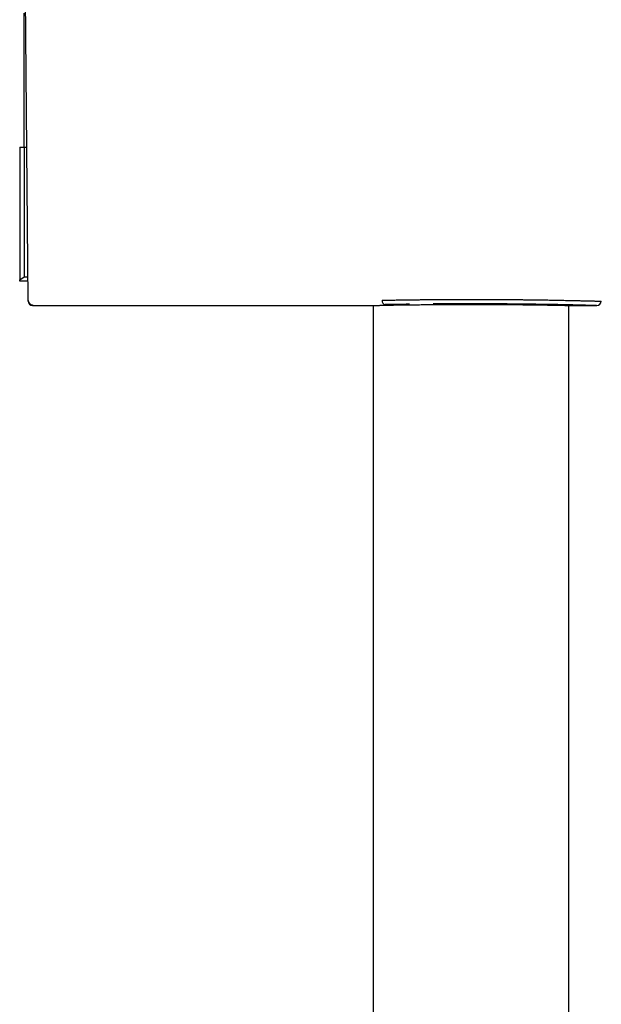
# Model space of a CAD drawing. Header units: millimetres. Extents: x 8 to 1128, y 12 to 2387.
# Tile 81 of 91: x 951 to 1016, y 2209 to 2319. Entities that reach past the tile are written whole.
import ezdxf

# ---------------------------------------------------------------- set-up
doc = ezdxf.new("R2010")
doc.units = ezdxf.units.MM

msp = doc.modelspace()

# ---------------------------------------------------------------- linework, layer by layer
at = {"color": 7, "linetype": 'Continuous', "lineweight": 30}
for p, q in [((951.94, 2287.56), (951.51, 2336.82)), ((951.51, 2304.7), (951.51, 2319.7)), ((951.01, 2304.7), (951.51, 2304.7)), ((951.01, 2304.7), (951.01, 2289.84)), ((951.51, 2304.7), (951.51, 2290.2)), ((951.51, 2304.7), (951.8, 2304.7)), ((951.01, 2289.84), (951.51, 2290.2)), ((951.01, 2289.7), (951.01, 2289.84)), ((951.93, 2289.7), (951.01, 2289.7)), ((951.51, 2290.2), (951.92, 2290.2)), ((951.95, 2287.47), (951.94, 2287.56)), ((1012.75, 2287.47), (1012.75, 2287.55)), ((952.44, 2287.06), (952.45, 2286.97)), ((952.45, 2286.97), (989.77, 2286.97)), ((990.56, 2286.99), (990.56, 2111.69)), ((1012.46, 2111.69), (1012.46, 2286.99)), ((1013.25, 2286.97), (1015.58, 2286.97))]:
    msp.add_line(p, q, dxfattribs=at)
for centre, radius, start, end in [((952.44, 2287.56), 0.5, 180.5052, 270.0054), ((952.45, 2287.47), 0.5, 180.5, 270.0025), ((992.01, 2287.51), 0.451, 172.7123, 256.4148), ((1015.58, 2287.47), 0.5, 269.8313, 359.4871)]:
    msp.add_arc(centre, radius, start, end, dxfattribs=at)
for points, knots in [([(991.56, 2287.57), (991.66, 2287.57), (991.86, 2287.58), (992.18, 2287.58), (992.49, 2287.59), (992.82, 2287.59), (993.14, 2287.6), (993.48, 2287.6), (993.82, 2287.61), (994.17, 2287.61), (994.52, 2287.62), (994.89, 2287.62), (995.27, 2287.63), (995.66, 2287.63), (996.07, 2287.64), (996.51, 2287.64), (996.95, 2287.64), (997.41, 2287.65), (997.88, 2287.65), (998.36, 2287.65), (998.85, 2287.66), (999.36, 2287.66), (999.87, 2287.66), (1000.37, 2287.66), (1000.85, 2287.66), (1001.32, 2287.66), (1001.79, 2287.66), (1002.27, 2287.66), (1002.75, 2287.66), (1003.24, 2287.66), (1003.74, 2287.66), (1004.25, 2287.66), (1004.76, 2287.65), (1005.24, 2287.65), (1005.7, 2287.65), (1006.15, 2287.64), (1006.59, 2287.64), (1007.04, 2287.64), (1007.48, 2287.63), (1007.93, 2287.63), (1008.38, 2287.62), (1008.83, 2287.61), (1009.27, 2287.61), (1009.69, 2287.6), (1010.08, 2287.6), (1010.46, 2287.59), (1010.82, 2287.58), (1011.19, 2287.58), (1011.54, 2287.57), (1011.9, 2287.56), (1012.24, 2287.56), (1012.59, 2287.55), (1012.92, 2287.54), (1013.23, 2287.54), (1013.52, 2287.53), (1013.8, 2287.52), (1014.06, 2287.52), (1014.3, 2287.51), (1014.53, 2287.51), (1014.74, 2287.5), (1014.94, 2287.5), (1015.12, 2287.49), (1015.28, 2287.49), (1015.43, 2287.48), (1015.56, 2287.48), (1015.68, 2287.48), (1015.77, 2287.47), (1015.85, 2287.47), (1015.92, 2287.47), (1015.99, 2287.47), (1016.05, 2287.47), (1016.08, 2287.47), (1016.07, 2287.47), (1016.07, 2287.47)], [0, 0, 0, 0, 0.012062, 0.024124, 0.036224, 0.048324, 0.06022, 0.072116, 0.084048, 0.095981, 0.108278, 0.120575, 0.132913, 0.14525, 0.158857, 0.172478, 0.186658, 0.200839, 0.215081, 0.229324, 0.244579, 0.259835, 0.275168, 0.2905, 0.304103, 0.317719, 0.331896, 0.346072, 0.36031, 0.374548, 0.389799, 0.40505, 0.420378, 0.435706, 0.449307, 0.462921, 0.477096, 0.49127, 0.505506, 0.519743, 0.534991, 0.55024, 0.565566, 0.580891, 0.594497, 0.608116, 0.622295, 0.636474, 0.650715, 0.664957, 0.68021, 0.695464, 0.710795, 0.726126, 0.740939, 0.755769, 0.770349, 0.78493, 0.799578, 0.814226, 0.82849, 0.842755, 0.857083, 0.87141, 0.885203, 0.89901, 0.911572, 0.924135, 0.936741, 0.949346, 0.971806, 0.994326, 1, 1, 1, 1]), ([(994.63, 2287.12), (994.5, 2287.12), (994.16, 2287.11), (993.62, 2287.11), (993.02, 2287.1), (992.45, 2287.09), (992.09, 2287.08), (991.91, 2287.08)], [0, 0, 0, 0, 0.131422, 0.34864, 0.566006, 0.783224, 1, 1, 1, 1]), ([(1015.55, 2286.97), (1015.54, 2286.97), (1015.52, 2286.97), (1015.43, 2286.97), (1015.3, 2286.98), (1015.16, 2286.98), (1015, 2286.99), (1014.81, 2286.99), (1014.58, 2287), (1014.3, 2287), (1013.95, 2287.01), (1013.6, 2287.02), (1013.25, 2287.03), (1012.9, 2287.04), (1012.54, 2287.05), (1012.12, 2287.06), (1011.63, 2287.07), (1011.07, 2287.08), (1010.53, 2287.09), (1010.01, 2287.1), (1009.53, 2287.1), (1009.02, 2287.11), (1008.46, 2287.12), (1007.82, 2287.13), (1007.11, 2287.14), (1006.45, 2287.14), (1005.82, 2287.15), (1005.24, 2287.15), (1004.66, 2287.16), (1004.01, 2287.16), (1003.3, 2287.17), (1002.53, 2287.17), (1001.81, 2287.17), (1001.15, 2287.17), (1000.55, 2287.17), (999.95, 2287.17), (999.29, 2287.16), (998.58, 2287.16), (997.89, 2287.16), (997.45, 2287.15), (997.27, 2287.15)], [0, 0, 0, 0, 0.022502, 0.052916, 0.083306, 0.106758, 0.130232, 0.153705, 0.177157, 0.207547, 0.23796, 0.268349, 0.291801, 0.315275, 0.338748, 0.3622, 0.392577, 0.422978, 0.453356, 0.4768, 0.500264, 0.523729, 0.547173, 0.577521, 0.607892, 0.63824, 0.661661, 0.685103, 0.708546, 0.731967, 0.762277, 0.79261, 0.82292, 0.846311, 0.869723, 0.893135, 0.916526, 0.946817, 0.977131, 1, 1, 1, 1]), ([(989.77, 2286.97), (989.77, 2286.97), (989.76, 2286.97), (989.78, 2286.97), (989.83, 2286.97), (989.92, 2286.97), (990.05, 2286.98), (990.23, 2286.98), (990.41, 2286.98), (990.6, 2286.99), (990.78, 2286.99), (990.96, 2287), (991.15, 2287), (991.35, 2287), (991.62, 2287.01), (991.95, 2287.02), (992.32, 2287.02), (992.67, 2287.03), (992.96, 2287.04), (993.27, 2287.04), (993.57, 2287.05), (993.88, 2287.05), (994.27, 2287.06), (994.75, 2287.06), (995.26, 2287.07), (995.73, 2287.07), (996.12, 2287.08), (996.5, 2287.08), (996.88, 2287.09), (997.27, 2287.09), (997.75, 2287.09), (998.32, 2287.1), (998.91, 2287.1), (999.44, 2287.1), (999.88, 2287.11), (1000.3, 2287.11), (1000.72, 2287.11), (1001.13, 2287.11), (1001.64, 2287.11), (1002.24, 2287.11), (1002.85, 2287.11), (1003.38, 2287.1), (1003.82, 2287.1), (1004.24, 2287.1), (1004.64, 2287.1), (1005.04, 2287.1), (1005.52, 2287.09), (1006.08, 2287.09), (1006.63, 2287.08), (1007.11, 2287.08), (1007.49, 2287.07), (1007.86, 2287.07), (1008.21, 2287.06), (1008.54, 2287.06), (1008.95, 2287.05), (1009.4, 2287.05), (1009.84, 2287.04), (1010.21, 2287.03), (1010.5, 2287.03), (1010.77, 2287.02), (1011.02, 2287.02), (1011.26, 2287.01), (1011.54, 2287.01), (1011.84, 2287), (1012.11, 2287), (1012.33, 2286.99), (1012.5, 2286.99), (1012.64, 2286.98), (1012.77, 2286.98), (1012.88, 2286.98), (1013, 2286.98), (1013.11, 2286.97), (1013.19, 2286.97), (1013.23, 2286.97), (1013.25, 2286.97), (1013.25, 2286.97), (1013.25, 2286.97)], [0, 0, 0, 0, 0.001295, 0.017046, 0.032835, 0.052095, 0.071427, 0.090074, 0.108785, 0.121214, 0.133662, 0.144949, 0.156235, 0.167579, 0.178922, 0.19757, 0.216281, 0.228706, 0.24115, 0.252433, 0.263717, 0.275057, 0.286397, 0.305039, 0.323745, 0.336161, 0.348596, 0.35987, 0.371145, 0.382477, 0.393809, 0.412437, 0.431129, 0.443533, 0.455955, 0.467219, 0.478483, 0.489803, 0.501124, 0.519733, 0.538407, 0.550804, 0.563219, 0.574476, 0.585733, 0.597047, 0.608361, 0.62696, 0.645622, 0.658023, 0.670442, 0.681702, 0.692963, 0.70428, 0.715598, 0.734201, 0.752869, 0.765281, 0.777711, 0.788982, 0.800253, 0.811581, 0.822909, 0.84153, 0.860215, 0.872637, 0.885079, 0.89636, 0.90764, 0.918978, 0.930316, 0.948954, 0.967655, 0.980083, 0.99253, 1, 1, 1, 1])]:
    msp.add_open_spline(points, degree=3, knots=knots, dxfattribs=at)

doc.saveas('drawing.dxf')
